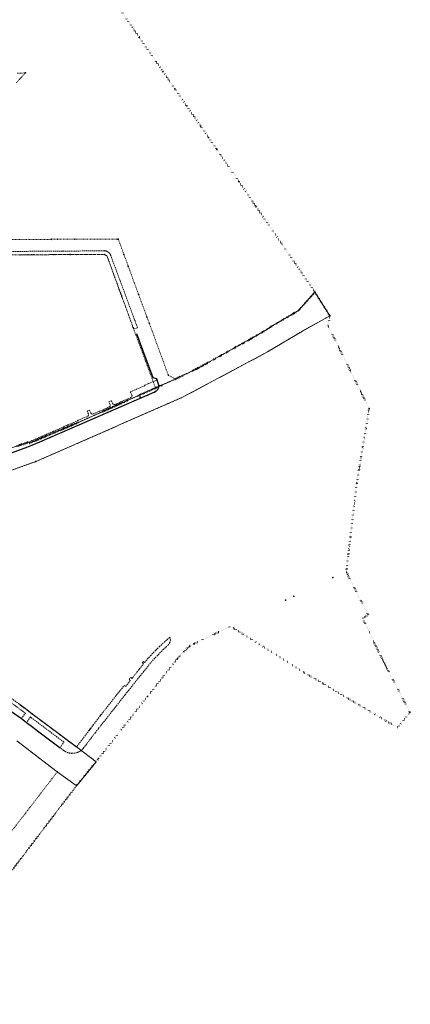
# Model space of a CAD drawing. Extents: x 6472695 to 6473494, y 5822279 to 5823456.
# Tile 48 of 49: x 6473213 to 6473494, y 5822342 to 5823052. Entities that reach past the tile are written whole.
import ezdxf

# ---------------------------------------------------------------- set-up
doc = ezdxf.new("R2010")
doc.units = 0
for name, pattern in [('KROPK2', [1, 0.05, -0.95]), ('PRZER1-1', [1, 0.5, -0.5]), ('PRZER2-1', [1.5, 1, -0.5])]:
    doc.linetypes.add(name, pattern=pattern)
doc.layers.get('0').update_dxf_attribs({"color": 253, "linetype": 'CONTINUOUS'})
for name, color, linetype, lineweight in [('EGDE', 253, 'CONTINUOUS', 18), ('EGPG', 253, 'CONTINUOUS', 18), ('EGUG', 253, 'CONTINUOUS', 18), ('GESJAE', 253, 'CONTINUOUS', 50), ('GSPPRB', 253, 'CONTINUOUS', 18), ('OTKC', 253, 'CONTINUOUS', 18), ('OTKK', 7, 'CONTINUOUS', 30)]:
    doc.layers.add(name, color=color, linetype=linetype, lineweight=lineweight)

# ---------------------------------------------------------------- blocks, each defined once
blk = doc.blocks.new('D_GEPPGD1_2')
blk.add_hatch(color=0).paths.add_polyline_path([(0, -0.045), (0.013906, -0.042798), (0.02645, -0.036406), (0.036406, -0.02645), (0.042798, -0.013906), (0.045, 0), (0.042798, 0.013906), (0.036406, 0.02645), (0.02645, 0.036406), (0.013906, 0.042798), (0, 0.045), (-0.013906, 0.042798), (-0.02645, 0.036406), (-0.036406, 0.02645), (-0.042798, 0.013906), (-0.045, 0), (-0.042798, -0.013906), (-0.036406, -0.02645), (-0.02645, -0.036406), (-0.013906, -0.042798)])
blk = doc.blocks.new('D_GEPPGD1_1')
at = {"color": 0}
blk.add_lwpolyline([(0, 0.25), (0.077254, 0.237764), (0.146946, 0.202254), (0.202254, 0.146946), (0.237764, 0.077254), (0.25, 0), (0.237764, -0.077254), (0.202254, -0.146946), (0.146946, -0.202254), (0.077254, -0.237764), (0, -0.25), (-0.077254, -0.237764), (-0.146946, -0.202254), (-0.202254, -0.146946), (-0.237764, -0.077254), (-0.25, 0), (-0.237764, 0.077254), (-0.202254, 0.146946), (-0.146946, 0.202254), (-0.077254, 0.237764)], close=True, dxfattribs=at)
blk = doc.blocks.new('D_GSPPRB0')
at = {"color": 0, "lineweight": 18}
for points in [[(-0.12726, -0.12726), (0.12726, 0.12726)], [(-0.12726, 0.12726), (0.12726, -0.12726)]]:
    blk.add_lwpolyline(points, dxfattribs=at)

msp = doc.modelspace()

# ---------------------------------------------------------------- linework, layer by layer
at = {"layer": 'EGDE', "linetype": 'Continuous'}
for points in [[(6473206.79, 5822742.85), (6473214.27, 5822745.5), (6473214.31, 5822745.38), (6473219.12, 5822747.12), (6473219.37, 5822746.25), (6473237.16, 5822753.77), (6473254.93, 5822761.33), (6473272.56, 5822769.19), (6473290.17, 5822777.07), (6473310.49, 5822786.11), (6473324.73, 5822792.51), (6473341.64, 5822800.71), (6473346.2, 5822803.16), (6473370.78, 5822816.9), (6473379.31, 5822821.63), (6473390.71, 5822828.28), (6473393.5, 5822830.09), (6473409.88, 5822839.75), (6473413.33, 5822841.79), (6473425.46, 5822855.24), (6473436.27, 5822838.03), (6473416.37, 5822827.15), (6473391.2, 5822812.09), (6473388.68, 5822810.75), (6473329.99, 5822779.4), (6473283.41, 5822759.09), (6473283.47, 5822758.93), (6473278.03, 5822756.54), (6473224.08, 5822733.02), (6473221.98, 5822732.27), (6473203.54, 5822725.69)], [(6473211.68, 5822558.68), (6473213.73, 5822557.1), (6473214.24, 5822556.71), (6473216.62, 5822554.89), (6473221.6, 5822551.07), (6473253.53, 5822527.22), (6473267.59, 5822516.55), (6473253.68, 5822499.51), (6473253.38, 5822499.51), (6473239.62, 5822509.21), (6473210.55, 5822531.53)]]:
    msp.add_lwpolyline(points, dxfattribs=at)
at = {"layer": 'EGUG', "linetype": 'PRZER1-1'}
for points in [[(6473210.82, 5823013.14), (6473216.71, 5823013.3), (6473210.06, 5823006.26)], [(6473197.18, 5822893.08), (6473217.29, 5822893.2), (6473235.31, 5822893.31), (6473239.78, 5822893.33), (6473252.28, 5822893.34), (6473271.14, 5822893.35), (6473283.31, 5822893.36), (6473283.62, 5822893.45), (6473287.68, 5822882.42), (6473290.87, 5822873.79), (6473298.3, 5822853.45), (6473304.32, 5822837.25), (6473306.05, 5822832.6), (6473319.7, 5822795.38), (6473324.73, 5822792.51), (6473310.49, 5822786.11), (6473294.28, 5822829.78), (6473293.31, 5822832.6), (6473286.35, 5822851.57), (6473282.96, 5822860.8), (6473275.6, 5822881.08), (6473273.56, 5822882.49), (6473253.86, 5822882.32), (6473248.85, 5822882.35), (6473235.55, 5822882.26), (6473217.69, 5822882.14), (6473199.9, 5822882.02)], [(6473209.48, 5822743.8), (6473214.27, 5822745.5), (6473214.31, 5822745.38), (6473219.12, 5822747.12), (6473219.37, 5822746.25), (6473237.16, 5822753.77), (6473254.93, 5822761.33), (6473272.56, 5822769.19), (6473290.17, 5822777.07), (6473310.49, 5822786.11), (6473324.73, 5822792.51), (6473341.64, 5822800.71), (6473346.2, 5822803.16), (6473370.78, 5822816.9), (6473379.31, 5822821.63), (6473390.71, 5822828.28), (6473393.5, 5822830.09), (6473409.88, 5822839.75), (6473413.33, 5822841.79), (6473425.46, 5822855.24), (6473436.27, 5822838.03), (6473416.37, 5822827.15), (6473391.2, 5822812.09), (6473388.68, 5822810.75), (6473329.99, 5822779.4), (6473283.41, 5822759.09), (6473283.47, 5822758.93), (6473278.03, 5822756.54), (6473224.08, 5822733.02), (6473221.98, 5822732.27), (6473203.54, 5822725.69)], [(6473211.68, 5822558.68), (6473213.73, 5822557.1), (6473214.24, 5822556.71), (6473216.62, 5822554.89), (6473221.6, 5822551.07), (6473253.53, 5822527.22)], [(6473204.95, 5822464.26), (6473215.04, 5822477.33), (6473215.14, 5822477.25), (6473217.12, 5822479.81), (6473217.02, 5822479.89), (6473219.72, 5822483.36), (6473239.62, 5822509.21), (6473210.55, 5822531.53)], [(6473267.59, 5822516.55), (6473253.68, 5822499.51)], [(6473253.68, 5822499.51), (6473133.24, 5822341.63)]]:
    msp.add_lwpolyline(points, dxfattribs=at)
at = {"layer": 'GESJAE', "linetype": 'KROPK2'}
for points in [[(6473281.81, 5823063.48), (6473298.75, 5823038.98), (6473315.85, 5823014.29), (6473324.43, 5823001.87), (6473332.95, 5822989.56), (6473343.05, 5822974.96), (6473348.74, 5822966.74), (6473354.71, 5822958.1), (6473370.68, 5822934.88), (6473382.57, 5822917.51), (6473425.46, 5822855.24), (6473413.33, 5822841.79), (6473409.88, 5822839.75), (6473393.5, 5822830.09), (6473390.71, 5822828.28), (6473379.31, 5822821.63), (6473370.78, 5822816.9), (6473346.2, 5822803.16), (6473341.64, 5822800.71), (6473324.73, 5822792.51), (6473310.49, 5822786.11), (6473290.17, 5822777.07), (6473272.56, 5822769.19), (6473254.93, 5822761.33), (6473237.16, 5822753.77), (6473219.37, 5822746.25), (6473219.12, 5822747.12), (6473214.31, 5822745.38), (6473214.27, 5822745.5), (6473206.79, 5822742.85)], [(6473206.79, 5822742.85), (6473214.27, 5822745.5), (6473214.31, 5822745.38), (6473219.12, 5822747.12), (6473219.37, 5822746.25), (6473237.16, 5822753.77), (6473254.93, 5822761.33), (6473272.56, 5822769.19), (6473290.17, 5822777.07), (6473310.49, 5822786.11), (6473324.73, 5822792.51), (6473341.64, 5822800.71), (6473346.2, 5822803.16), (6473370.78, 5822816.9), (6473379.31, 5822821.63), (6473390.71, 5822828.28), (6473393.5, 5822830.09), (6473409.88, 5822839.75), (6473413.33, 5822841.79), (6473425.46, 5822855.24), (6473436.27, 5822838.03), (6473434.82, 5822831.14), (6473464.51, 5822771.29), (6473464.13, 5822768.97), (6473455.61, 5822717.41), (6473453.84, 5822702.91), (6473450.98, 5822678.42), (6473449.33, 5822664.48), (6473448.04, 5822653.59), (6473463.89, 5822622.28), (6473459.61, 5822619.93), (6473463.29, 5822612.89), (6473471.63, 5822595.19), (6473476.17, 5822586.26), (6473489.78, 5822560.14), (6473493.94, 5822552.13), (6473485.14, 5822541.44), (6473477.82, 5822545.37), (6473428.05, 5822574.84), (6473417.13, 5822581.21), (6473392.51, 5822596.77), (6473364.53, 5822614.21), (6473355.82, 5822610.01), (6473338.12, 5822601.65), (6473334.97, 5822599.86), (6473330.97, 5822595.93), (6473326.35, 5822591), (6473304.68, 5822563.69), (6473269.44, 5822518.9), (6473267.59, 5822516.55), (6473253.68, 5822499.51), (6473133.24, 5822341.63)]]:
    msp.add_lwpolyline(points, dxfattribs=at)
at = {"layer": 'OTKC', "linetype": 'PRZER2-1'}
for points in [[(6473195.82, 5822884.5), (6473243.73, 5822884.81), (6473273.45, 5822885.01, -0.078853), (6473274.94, 5822884.81, -0.071544), (6473276.3, 5822884.14, -0.17289), (6473278.14, 5822881.79), (6473295.64, 5822834.59), (6473297.45, 5822829.53), (6473294.73, 5822828.56), (6473294.28, 5822829.78), (6473293.31, 5822832.6), (6473286.16, 5822852.09), (6473285.97, 5822852.61), (6473285.56, 5822853.74), (6473285.37, 5822854.24), (6473284.43, 5822856.8), (6473284.23, 5822857.35), (6473282.96, 5822860.8), (6473282.82, 5822861.21), (6473275.6, 5822881.08), (6473273.56, 5822882.49), (6473253.86, 5822882.32), (6473253.34, 5822882.32), (6473248.85, 5822882.35), (6473237.93, 5822882.27), (6473236.7, 5822882.26), (6473235.55, 5822882.26), (6473222.86, 5822882.17), (6473222.36, 5822882.17), (6473221.37, 5822882.16), (6473220.87, 5822882.16), (6473218.48, 5822882.14), (6473217.69, 5822882.14), (6473215.4, 5822882.12), (6473214.82, 5822882.12), (6473212.77, 5822882.11), (6473212.31, 5822882.1)], [(6473209.48, 5822743.8), (6473214.27, 5822745.5), (6473214.31, 5822745.38), (6473219.12, 5822747.12), (6473228.81, 5822751.36), (6473231.82, 5822752.68), (6473236.84, 5822754.88), (6473244.21, 5822758.09), (6473247.06, 5822759.33), (6473254.49, 5822762.58), (6473254.42, 5822762.79), (6473261.49, 5822765.65, 0.363274), (6473262.11, 5822767.37), (6473261.19, 5822769.37), (6473262.84, 5822770.09), (6473263.78, 5822768.08, 0.409671), (6473265.6, 5822767.45), (6473277.12, 5822772.42, 0.429541), (6473277.71, 5822774.29), (6473276.92, 5822776.09), (6473278.62, 5822776.9), (6473279.56, 5822774.95, 0.405241), (6473281.2, 5822774.24), (6473292.39, 5822779.1, 0.532009), (6473293.33, 5822781.18), (6473292.31, 5822783.28), (6473302.69, 5822787.78), (6473302.6, 5822788.03), (6473305.07, 5822789.06), (6473311.45, 5822791.87), (6473312.4, 5822789.11, -0.083554), (6473312.67, 5822787.46, -0.314653), (6473309.64, 5822782.97), (6473300.15, 5822778.86), (6473299.74, 5822779.85), (6473299.05, 5822779.56), (6473299.48, 5822778.57), (6473255.7, 5822759.6), (6473226.74, 5822746.99), (6473218.11, 5822743.37), (6473193.54, 5822734.47)], [(6473197.13, 5822569.53), (6473222.06, 5822550.55), (6473246.05, 5822532.62), (6473253.34, 5822527.26), (6473253.96, 5822527.78), (6473262.67, 5822539.25), (6473263.34, 5822540.12), (6473263.64, 5822540.52), (6473265.49, 5822542.95), (6473270.87, 5822550.04), (6473271.08, 5822550.3), (6473287.87, 5822571.61), (6473288.86, 5822570.79), (6473292.34, 5822575.13), (6473291.43, 5822575.82), (6473292.56, 5822577.23), (6473293.4, 5822576.48), (6473298.79, 5822583.33), (6473301.83, 5822587.18), (6473300.87, 5822587.94), (6473301.64, 5822588.82), (6473302.56, 5822588.17), (6473306.77, 5822593.03), (6473310.66, 5822597.05), (6473313.14, 5822599.49), (6473320.9, 5822606.55), (6473321.19, 5822604.44), (6473320.74, 5822602.6), (6473319.75, 5822600.98), (6473316.24, 5822597.65), (6473308.86, 5822590.16), (6473301.94, 5822581.68), (6473290.94, 5822567.86), (6473288.49, 5822564.78), (6473269.4, 5822540.55), (6473267.22, 5822537.76), (6473258.78, 5822526.73, -0.079188), (6473256.8, 5822524.66, -0.064562), (6473254.41, 5822523.35, -0.097774), (6473250.03, 5822522.64, -0.163462), (6473244.18, 5822524.75), (6473241.63, 5822526.66), (6473244.37, 5822530.73), (6473220.31, 5822548.75), (6473217.44, 5822544.85), (6473213.74, 5822547.63), (6473216.61, 5822551.51), (6473197.09, 5822566.15)]]:
    msp.add_lwpolyline(points, format="xyb", dxfattribs=at)
at = {"layer": 'OTKK', "linetype": 'Continuous'}
msp.add_lwpolyline([(6473296.7, 5822825.35), (6473301.06, 5822813.52), (6473308.43, 5822793.7), (6473311.04, 5822792.95), (6473311.31, 5822792.27), (6473311.45, 5822791.87), (6473312.4, 5822789.11, -0.083554), (6473312.67, 5822787.46, -0.314653), (6473309.64, 5822782.97), (6473255.7, 5822759.6), (6473226.74, 5822746.99), (6473218.11, 5822743.37), (6473193.54, 5822734.47)], format="xyb", dxfattribs=at)
msp.add_lwpolyline([(6473206.7, 5822552.9), (6473213.74, 5822547.63), (6473217.44, 5822544.85), (6473217.97, 5822544.44), (6473218.71, 5822543.9), (6473219.8, 5822543.09), (6473225.47, 5822538.81), (6473241.63, 5822526.66)], dxfattribs=at)

# ---------------------------------------------------------------- block references
at = {"layer": 'EGPG', "linetype": 'Continuous'}
for name, p in [('D_GEPPGD1_1', (6473298.75, 5823038.98)), ('D_GEPPGD1_1', (6473216.71, 5823013.3)), ('D_GEPPGD1_1', (6473315.85, 5823014.29)), ('D_GEPPGD1_1', (6473324.43, 5823001.87)), ('D_GEPPGD1_1', (6473332.95, 5822989.56)), ('D_GEPPGD1_1', (6473343.05, 5822974.96)), ('D_GEPPGD1_1', (6473348.74, 5822966.74)), ('D_GEPPGD1_1', (6473354.71, 5822958.1)), ('D_GEPPGD1_1', (6473370.68, 5822934.88)), ('D_GEPPGD1_1', (6473382.57, 5822917.51)), ('D_GEPPGD1_2', (6473217.29, 5822893.2)), ('D_GEPPGD1_1', (6473235.31, 5822893.31)), ('D_GEPPGD1_1', (6473239.78, 5822893.33)), ('D_GEPPGD1_1', (6473252.28, 5822893.34)), ('D_GEPPGD1_2', (6473271.14, 5822893.35)), ('D_GEPPGD1_1', (6473283.31, 5822893.36)), ('D_GEPPGD1_1', (6473283.62, 5822893.45)), ('D_GEPPGD1_2', (6473217.69, 5822882.14)), ('D_GEPPGD1_2', (6473235.55, 5822882.26)), ('D_GEPPGD1_1', (6473248.85, 5822882.35)), ('D_GEPPGD1_2', (6473253.86, 5822882.32)), ('D_GEPPGD1_2', (6473273.56, 5822882.49)), ('D_GEPPGD1_2', (6473275.6, 5822881.08)), ('D_GEPPGD1_1', (6473287.68, 5822882.42)), ('D_GEPPGD1_1', (6473290.87, 5822873.79)), ('D_GEPPGD1_2', (6473282.96, 5822860.8)), ('D_GEPPGD1_1', (6473298.3, 5822853.45)), ('D_GEPPGD1_1', (6473425.46, 5822855.24)), ('D_GEPPGD1_1', (6473304.32, 5822837.25)), ('D_GEPPGD1_1', (6473409.88, 5822839.75)), ('D_GEPPGD1_2', (6473413.33, 5822841.79)), ('D_GEPPGD1_1', (6473436.27, 5822838.03)), ('D_GEPPGD1_2', (6473293.31, 5822832.6)), ('D_GEPPGD1_1', (6473294.28, 5822829.78)), ('D_GEPPGD1_1', (6473306.05, 5822832.6)), ('D_GEPPGD1_1', (6473390.71, 5822828.28)), ('D_GEPPGD1_1', (6473393.5, 5822830.09)), ('D_GEPPGD1_2', (6473434.82, 5822831.14)), ('D_GEPPGD1_1', (6473379.31, 5822821.63)), ('D_GEPPGD1_2', (6473416.37, 5822827.15)), ('D_GEPPGD1_1', (6473370.78, 5822816.9)), ('D_GEPPGD1_2', (6473388.68, 5822810.75)), ('D_GEPPGD1_2', (6473391.2, 5822812.09)), ('D_GEPPGD1_1', (6473341.64, 5822800.71)), ('D_GEPPGD1_2', (6473346.2, 5822803.16)), ('D_GEPPGD1_1', (6473319.7, 5822795.38)), ('D_GEPPGD1_1', (6473324.73, 5822792.51)), ('D_GEPPGD1_1', (6473310.49, 5822786.11)), ('D_GEPPGD1_2', (6473329.99, 5822779.4)), ('D_GEPPGD1_1', (6473290.17, 5822777.07)), ('D_GEPPGD1_1', (6473464.51, 5822771.29)), ('D_GEPPGD1_1', (6473272.56, 5822769.19)), ('D_GEPPGD1_2', (6473464.13, 5822768.97)), ('D_GEPPGD1_2', (6473254.93, 5822761.33)), ('D_GEPPGD1_2', (6473283.41, 5822759.09)), ('D_GEPPGD1_2', (6473283.47, 5822758.93)), ('D_GEPPGD1_1', (6473237.16, 5822753.77)), ('D_GEPPGD1_2', (6473278.03, 5822756.54)), ('D_GEPPGD1_2', (6473214.27, 5822745.5)), ('D_GEPPGD1_2', (6473214.31, 5822745.38)), ('D_GEPPGD1_2', (6473219.12, 5822747.12)), ('D_GEPPGD1_2', (6473219.37, 5822746.25)), ('D_GEPPGD1_2', (6473221.98, 5822732.27)), ('D_GEPPGD1_1', (6473224.08, 5822733.02)), ('D_GEPPGD1_1', (6473455.61, 5822717.41)), ('D_GEPPGD1_2', (6473453.84, 5822702.91)), ('D_GEPPGD1_2', (6473450.98, 5822678.42)), ('D_GEPPGD1_2', (6473449.33, 5822664.48)), ('D_GEPPGD1_2', (6473443.82, 5822651.92)), ('D_GEPPGD1_2', (6473448.04, 5822653.59)), ('D_GEPPGD1_1', (6473438.39, 5822649.33)), ('D_GEPPGD1_1', (6473410.16, 5822635.87)), ('D_GEPPGD1_1', (6473404.3, 5822633.08)), ('D_GEPPGD1_2', (6473392.72, 5822627.56)), ('D_GEPPGD1_2', (6473463.89, 5822622.28)), ('D_GEPPGD1_2', (6473459.61, 5822619.93)), ('D_GEPPGD1_2', (6473355.82, 5822610.01)), ('D_GEPPGD1_2', (6473364.53, 5822614.21)), ('D_GEPPGD1_2', (6473463.29, 5822612.89)), ('D_GEPPGD1_1', (6473338.12, 5822601.65)), ('D_GEPPGD1_1', (6473330.97, 5822595.93)), ('D_GEPPGD1_1', (6473334.97, 5822599.86)), ('D_GEPPGD1_2', (6473392.51, 5822596.77)), ('D_GEPPGD1_2', (6473471.63, 5822595.19)), ('D_GEPPGD1_1', (6473326.35, 5822591)), ('D_GEPPGD1_2', (6473476.17, 5822586.26)), ('D_GEPPGD1_2', (6473417.13, 5822581.21)), ('D_GEPPGD1_2', (6473428.05, 5822574.84)), ('D_GEPPGD1_1', (6473304.68, 5822563.69)), ('D_GEPPGD1_2', (6473489.78, 5822560.14)), ('D_GEPPGD1_2', (6473213.73, 5822557.1)), ('D_GEPPGD1_2', (6473214.24, 5822556.71)), ('D_GEPPGD1_2', (6473216.62, 5822554.89)), ('D_GEPPGD1_1', (6473221.6, 5822551.07)), ('D_GEPPGD1_1', (6473493.94, 5822552.13)), ('D_GEPPGD1_2', (6473477.82, 5822545.37)), ('D_GEPPGD1_2', (6473485.14, 5822541.44)), ('D_GEPPGD1_2', (6473253.53, 5822527.22)), ('D_GEPPGD1_2', (6473267.59, 5822516.55)), ('D_GEPPGD1_1', (6473269.44, 5822518.9)), ('D_GEPPGD1_1', (6473239.62, 5822509.21)), ('D_GEPPGD1_2', (6473253.38, 5822499.51)), ('D_GEPPGD1_2', (6473253.68, 5822499.51)), ('D_GEPPGD1_2', (6473217.02, 5822479.89)), ('D_GEPPGD1_2', (6473217.12, 5822479.81)), ('D_GEPPGD1_2', (6473219.72, 5822483.36)), ('D_GEPPGD1_2', (6473215.04, 5822477.33)), ('D_GEPPGD1_2', (6473215.14, 5822477.25))]:
    msp.add_blockref(name, p, dxfattribs=at)
at = {"layer": 'GSPPRB', "linetype": 'Continuous'}
for p in [(6473243.73, 5822884.81), (6473273.45, 5822885.01), (6473274.94, 5822884.81), (6473212.77, 5822882.11), (6473214.82, 5822882.12), (6473215.4, 5822882.12), (6473218.48, 5822882.14), (6473220.87, 5822882.16), (6473221.37, 5822882.16), (6473222.36, 5822882.17), (6473222.86, 5822882.17), (6473236.7, 5822882.26), (6473237.93, 5822882.27), (6473253.34, 5822882.32), (6473276.3, 5822884.14), (6473277.44, 5822883.11), (6473278.14, 5822881.79), (6473282.82, 5822861.21), (6473284.23, 5822857.35), (6473284.43, 5822856.8), (6473285.37, 5822854.24), (6473285.56, 5822853.74), (6473285.97, 5822852.61), (6473286.16, 5822852.09), (6473286.35, 5822851.57), (6473295.64, 5822834.59), (6473311.31, 5822792.27), (6473302.69, 5822787.78), (6473312.4, 5822789.11), (6473312.67, 5822787.46), (6473309.64, 5822782.97), (6473311.97, 5822784.9), (6473244.21, 5822758.09), (6473247.06, 5822759.33), (6473254.49, 5822762.58), (6473255.7, 5822759.6), (6473228.81, 5822751.36), (6473231.82, 5822752.68), (6473236.84, 5822754.88), (6473226.74, 5822746.99), (6473316.24, 5822597.65), (6473301.94, 5822581.68), (6473290.94, 5822567.86), (6473288.49, 5822564.78), (6473216.61, 5822551.51), (6473213.74, 5822547.63), (6473217.44, 5822544.85), (6473217.97, 5822544.44), (6473218.71, 5822543.9), (6473220.31, 5822548.75), (6473222.06, 5822550.55), (6473270.87, 5822550.04), (6473219.8, 5822543.09), (6473225.47, 5822538.81), (6473262.67, 5822539.25), (6473263.34, 5822540.12), (6473263.64, 5822540.52), (6473265.49, 5822542.95), (6473267.22, 5822537.76), (6473269.4, 5822540.55), (6473244.37, 5822530.73), (6473246.05, 5822532.62), (6473241.63, 5822526.66), (6473244.18, 5822524.75), (6473248.36, 5822522.82), (6473250.03, 5822522.64), (6473253.34, 5822527.26), (6473253.96, 5822527.78), (6473254.41, 5822523.35), (6473256.8, 5822524.66), (6473258.78, 5822526.73)]:
    msp.add_blockref('D_GSPPRB0', p, dxfattribs=at)

doc.saveas('drawing.dxf')
